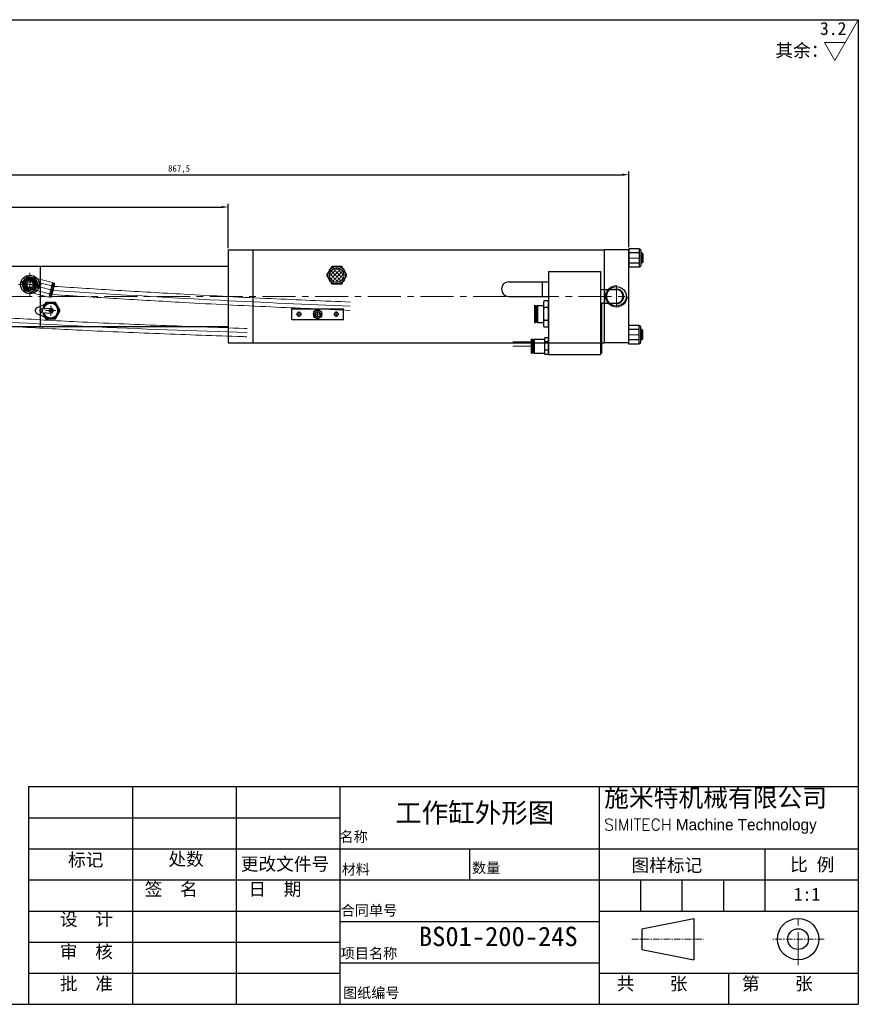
# Model space of a CAD drawing. Header units: millimetres. Extents: x 5048 to 6448, y 2799 to 3749.
# Tile 2 of 2: x 5640 to 6448, y 2799 to 3749. Entities that reach past the tile are written whole.
import ezdxf

# ---------------------------------------------------------------- set-up
doc = ezdxf.new("R2010")
doc.units = ezdxf.units.MM
doc.header["$MEASUREMENT"] = 0
doc.linetypes.add('CENTER', pattern=[50.8, 31.75, -6.35, 6.35, -6.35])
doc.layers.get('Defpoints').update_dxf_attribs({"lineweight": 25})
for name, color, linetype, lineweight in [('图层1', 7, 'Continuous', 25), ('图层2', 3, 'CENTER', 13), ('图层3', 2, 'Continuous', 13), ('图层4', 1, 'Continuous', 30), ('图层7', 4, 'Continuous', 13)]:
    doc.layers.add(name, color=color, linetype=linetype, lineweight=lineweight)
doc.dimstyles.new('ISO-25', dxfattribs={"dimscale": 2, "dimtxt": 2.5, "dimasz": 2.5, "dimexe": 1.25, "dimexo": 0.625, "dimtad": 1, "dimtxsty": 'Standard', "dimcen": 2.5, "dimadec": 0, "dimazin": 0, "dimtfac": 1, "dimtmove": 0, "dimatfit": 3, "dimfxl": 1, "dimarcsym": 0})

# ---------------------------------------------------------------- blocks, each defined once
blk = doc.blocks.new('*D4463')
at = {"layer": 'Defpoints', "color": 0}
for p in [(5840.7, 3567.95), (5840.7, 3526.78), (5359.7, 3514.78)]:
    blk.add_point(p, dxfattribs=at)
at = {"layer": '图层3', "color": 0, "lineweight": -2}
for p, q in [((5359.7, 3516.34), (5359.7, 3571.08)), ((5365.95, 3567.95), (5834.45, 3567.95)), ((5840.7, 3528.34), (5840.7, 3571.08))]:
    blk.add_line(p, q, dxfattribs=at)
at = {"layer": '图层3', "color": 0}
for points in [[(5365.95, 3569), (5365.95, 3566.91), (5359.7, 3567.95)], [(5834.45, 3566.91), (5834.45, 3569), (5840.7, 3567.95)]]:
    blk.add_solid(points, dxfattribs=at)
at = {"layer": '图层3', "color": 0, "insert": (5600.2, 3572.64), "char_height": 6.25, "attachment_point": 5}
blk.add_mtext('481', dxfattribs=at)
blk = doc.blocks.new('*D4464')
at = {"layer": 'Defpoints', "color": 0}
for p in [(6227.2, 3599.16), (6227.2, 3527.78), (5359.7, 3514.78)]:
    blk.add_point(p, dxfattribs=at)
at = {"layer": '图层3', "color": 0, "lineweight": -2}
for p, q in [((5359.7, 3516.34), (5359.7, 3602.28)), ((6227.2, 3529.34), (6227.2, 3602.28)), ((5365.95, 3599.16), (6220.95, 3599.16))]:
    blk.add_line(p, q, dxfattribs=at)
at = {"layer": '图层3', "color": 0}
for points in [[(5365.95, 3600.2), (5365.95, 3598.12), (5359.7, 3599.16)], [(6220.95, 3598.12), (6220.95, 3600.2), (6227.2, 3599.16)]]:
    blk.add_solid(points, dxfattribs=at)
at = {"layer": '图层3', "color": 0, "insert": (5793.45, 3604.37), "char_height": 6.25, "attachment_point": 5}
blk.add_mtext('867,5', dxfattribs=at)

msp = doc.modelspace()

# ---------------------------------------------------------------- hatches: boundary and pattern name
at = {"layer": '图层7'}
h = msp.add_hatch(dxfattribs=at)
h.set_pattern_fill('ANGLE', color=256, scale=0.4, angle=45, style=0)
h.set_pattern_definition([(45, (5896.351, 4142.7264), (-1.975656, 1.975656), [2.032, -0.762]), (135, (5896.351, 4142.7264), (-1.975656, -1.975656), [2.032, -0.762])])
h.paths.add_polyline_path([(5938.608, 3502.215, 1), (5952.458, 3502.215, 1)])

# ---------------------------------------------------------------- linework, layer by layer
at = {"layer": '图层1'}
for p, q in [((5840.701, 3526.777), (5840.701, 3436.777)), ((5840.701, 3526.777), (5864.701, 3526.777)), ((5864.701, 3526.777), (6203.201, 3526.777)), ((5864.701, 3526.777), (5864.701, 3436.777)), ((6203.201, 3526.777), (6203.201, 3436.777)), ((6227.201, 3526.777), (6203.201, 3526.777)), ((6227.201, 3527.777), (6227.201, 3509.777)), ((6237.201, 3527.777), (6227.201, 3527.777)), ((6227.201, 3436.777), (6227.201, 3526.777)), ((6237.201, 3527.777), (6237.201, 3509.777)), ((6237.201, 3527.777), (6237.201, 3527.777)), ((6237.701, 3527.277), (6237.701, 3527.277)), ((6238.701, 3526.277), (6238.701, 3511.277)), ((6237.201, 3523.777), (6227.201, 3523.777)), ((6239.701, 3523.777), (6238.701, 3523.777)), ((6240.701, 3522.777), (6238.701, 3522.777)), ((6239.701, 3523.777), (6240.701, 3522.777)), ((6239.701, 3523.777), (6239.701, 3513.777)), ((6240.701, 3522.777), (6240.701, 3514.777)), ((5618.701, 3510.777), (5840.701, 3510.777)), ((5659.701, 3452.777), (5659.701, 3510.777)), ((5940.625, 3510.715), (5935.718, 3502.215)), ((5950.44, 3510.715), (5940.625, 3510.715)), ((5955.348, 3502.215), (5950.44, 3510.715)), ((6149.701, 3505.777), (6199.701, 3505.777)), ((6149.701, 3505.777), (6149.701, 3425.777)), ((6199.701, 3505.777), (6199.701, 3425.777)), ((6237.201, 3513.777), (6227.201, 3513.777)), ((6237.201, 3509.777), (6227.201, 3509.777)), ((6237.201, 3509.777), (6237.201, 3509.777)), ((6237.701, 3510.277), (6237.701, 3510.277)), ((6240.701, 3514.777), (6238.701, 3514.777)), ((6239.701, 3513.777), (6238.701, 3513.777)), ((6240.701, 3514.777), (6239.701, 3513.777)), ((5935.718, 3502.215), (5940.625, 3493.715)), ((5950.44, 3493.715), (5955.348, 3502.215)), ((5940.625, 3493.715), (5950.44, 3493.715)), ((6111.392, 3495.777), (6149.701, 3495.777)), ((6143.701, 3495.777), (6143.701, 3481.777)), ((6199.701, 3488.277), (6203.701, 3488.777)), ((6203.701, 3488.777), (6203.701, 3474.777)), ((6203.701, 3488.277), (6215.201, 3488.277)), ((6111.392, 3481.777), (6149.701, 3481.777)), ((6149.201, 3477.479), (6145.201, 3477.479)), ((5656.451, 3470.711), (5666.368, 3475.256)), ((5660.561, 3469.778), (5669.507, 3470.476)), ((5665.082, 3475.984), (5664.049, 3474.193)), ((5674.32, 3475.984), (5665.082, 3475.984)), ((5678.939, 3467.984), (5674.32, 3475.984)), ((5674.32, 3459.984), (5678.939, 3467.984)), ((5902.086, 3469.572), (5952.086, 3469.572)), ((5902.086, 3459.572), (5902.086, 3469.572)), ((5952.086, 3459.572), (5952.086, 3469.572)), ((6136.501, 3472.927), (6136.201, 3472.627)), ((6136.201, 3472.627), (6136.201, 3456.927)), ((6136.501, 3472.927), (6136.501, 3456.627)), ((6136.501, 3472.927), (6137.401, 3472.927)), ((6137.401, 3472.927), (6137.401, 3456.627)), ((6137.401, 3472.927), (6137.701, 3472.627)), ((6137.701, 3472.627), (6137.701, 3456.927)), ((6137.701, 3471.777), (6138.701, 3471.777)), ((6139.001, 3472.927), (6138.701, 3472.627)), ((6138.701, 3472.627), (6138.701, 3456.927)), ((6139.001, 3472.927), (6139.001, 3456.627)), ((6139.001, 3472.927), (6144.701, 3472.927)), ((6144.701, 3474.304), (6144.701, 3455.25)), ((6149.201, 3471.128), (6145.201, 3471.128)), ((6149.701, 3474.304), (6149.701, 3455.25)), ((6199.701, 3475.277), (6203.701, 3474.777)), ((6201.201, 3426.777), (6201.201, 3475.09)), ((6203.701, 3475.277), (6215.201, 3475.277)), ((5656.451, 3465.256), (5666.368, 3460.711)), ((5660.561, 3466.189), (5669.507, 3465.491)), ((5664.049, 3461.774), (5665.082, 3459.984)), ((5665.082, 3459.984), (5674.32, 3459.984)), ((5902.086, 3459.572), (5952.086, 3459.572)), ((6149.201, 3458.426), (6145.201, 3458.426)), ((5618.701, 3452.777), (5840.701, 3452.777)), ((6136.501, 3456.627), (6136.201, 3456.927)), ((6136.501, 3456.627), (6137.401, 3456.627)), ((6137.701, 3456.927), (6137.401, 3456.627)), ((6137.701, 3457.777), (6138.701, 3457.777)), ((6138.701, 3456.927), (6139.001, 3456.627)), ((6139.001, 3456.627), (6144.701, 3456.627)), ((6149.201, 3452.075), (6145.201, 3452.075)), ((6227.201, 3435.777), (6227.201, 3453.777)), ((6237.201, 3453.777), (6227.201, 3453.777)), ((6237.201, 3449.777), (6227.201, 3449.777)), ((6237.201, 3435.777), (6237.201, 3453.777)), ((6237.201, 3453.777), (6237.201, 3453.777)), ((6237.701, 3453.277), (6237.701, 3453.277)), ((6238.701, 3437.277), (6238.701, 3452.277)), ((6239.701, 3449.777), (6238.701, 3449.777)), ((6240.701, 3448.777), (6238.701, 3448.777)), ((6240.701, 3448.777), (6239.701, 3449.777)), ((6239.701, 3439.777), (6239.701, 3449.777)), ((6240.701, 3440.777), (6240.701, 3448.777)), ((6133.365, 3440.577), (6132.965, 3440.177)), ((6132.965, 3440.177), (6132.965, 3427.377)), ((6133.365, 3440.577), (6133.365, 3426.977)), ((6133.365, 3440.577), (6134.065, 3440.577)), ((6134.065, 3440.577), (6134.465, 3440.177)), ((6134.065, 3440.577), (6134.065, 3426.977)), ((6134.465, 3440.177), (6134.465, 3427.377)), ((6134.465, 3439.277), (6135.465, 3439.277)), ((6135.865, 3440.577), (6135.465, 3440.177)), ((6135.465, 3440.177), (6135.465, 3427.377)), ((6135.865, 3440.577), (6145.764, 3440.577)), ((6135.865, 3440.577), (6135.865, 3426.977)), ((6145.701, 3439.859), (6145.701, 3427.696)), ((6149.201, 3441.86), (6146.201, 3441.86)), ((6237.201, 3439.777), (6227.201, 3439.777)), ((6240.701, 3440.777), (6238.701, 3440.777)), ((6239.701, 3439.777), (6238.701, 3439.777)), ((6239.701, 3439.777), (6240.701, 3440.777)), ((5840.701, 3436.777), (5864.701, 3436.777)), ((5864.701, 3436.777), (6203.201, 3436.777)), ((6149.201, 3437.819), (6146.201, 3437.819)), ((6149.201, 3429.736), (6146.201, 3429.736)), ((6227.201, 3436.777), (6203.201, 3436.777)), ((6237.201, 3435.777), (6227.201, 3435.777)), ((6237.201, 3435.777), (6237.201, 3435.777)), ((6237.701, 3436.277), (6237.701, 3436.277)), ((6133.365, 3426.977), (6132.965, 3427.377)), ((6133.365, 3426.977), (6134.065, 3426.977)), ((6134.465, 3427.377), (6134.065, 3426.977)), ((6134.465, 3428.277), (6135.465, 3428.277)), ((6135.865, 3426.977), (6135.465, 3427.377)), ((6135.865, 3426.977), (6145.764, 3426.977)), ((6149.201, 3425.694), (6146.201, 3425.694)), ((6149.701, 3425.777), (6199.701, 3425.777)), ((5748.401, 3008.707), (5748.401, 2798.707)), ((5848.401, 3008.707), (5848.401, 2798.707)), ((5948.401, 3008.707), (5948.401, 2798.707)), ((6198.401, 3008.707), (6198.401, 2798.707)), ((5648.401, 2978.707), (5948.401, 2978.707)), ((5648.401, 2948.707), (6448.401, 2948.707)), ((6073.401, 2948.707), (6073.401, 2918.707)), ((6358.401, 2948.707), (6358.401, 2888.707)), ((5648.401, 2918.707), (6448.401, 2918.707)), ((6238.401, 2918.707), (6238.401, 2888.707)), ((6278.401, 2918.707), (6278.401, 2888.707)), ((6318.401, 2918.707), (6318.401, 2888.707)), ((5648.401, 2888.707), (5948.401, 2888.707)), ((6198.401, 2888.707), (6448.401, 2888.707)), ((5948.401, 2878.707), (6198.401, 2878.707)), ((6239.748, 2871.588), (6289.748, 2881.588)), ((6289.748, 2881.588), (6289.748, 2841.588)), ((6239.748, 2871.588), (6239.748, 2851.588)), ((5648.401, 2858.707), (5948.401, 2858.707)), ((6239.748, 2851.588), (6289.748, 2841.588)), ((5948.401, 2838.707), (6198.401, 2838.707)), ((5648.401, 2828.707), (5948.401, 2828.707)), ((6198.401, 2828.707), (6448.401, 2828.707)), ((6323.401, 2828.707), (6323.401, 2798.707))]:
    msp.add_line(p, q, dxfattribs=at)
msp.add_lwpolyline([(5931.086, 3466.882), (5927.086, 3469.191), (5923.086, 3466.882), (5923.086, 3462.263), (5927.086, 3459.953), (5931.086, 3462.263)], close=True, dxfattribs=at)
for centre, radius in [((5945.533, 3502.215), 8.5), ((5945.533, 3502.215), 6.925), ((5649.701, 3493.183), 9), ((5649.701, 3493.183), 5.8), ((6215.201, 3481.777), 9.4), ((5660.701, 3467.984), 1), ((5669.701, 3467.984), 1.5), ((5927.086, 3464.572), 4), ((5909.086, 3464.572), 2), ((5927.086, 3464.572), 2.5), ((5945.086, 3464.572), 2), ((6390.377, 2861.588), 20), ((6390.377, 2861.588), 10)]:
    msp.add_circle(centre, radius, dxfattribs=at)
for centre, radius, start, end in [((6237.701, 3527.777), 0.5, 180, 270), ((6237.701, 3526.277), 1, 0, 90), ((6237.701, 3509.777), 0.5, 90, 180), ((6237.701, 3511.277), 1, 270, 0), ((6111.392, 3488.777), 7, 90, 270), ((6215.201, 3481.777), 7, 248.213211, 111.786789), ((6215.201, 3481.777), 6.5, 270, 90), ((6155.034, 3474.303), 10.333, 162.103449, 197.896551), ((6139.368, 3474.303), 10.333, 342.103449, 17.896551), ((5657.701, 3467.984), 3, 114.624318, 245.375682), ((5660.701, 3467.984), 1.8, 94.460844, 265.539156), ((5669.701, 3467.984), 8, 193.749113, 166.250887), ((5669.701, 3467.984), 7, 196.463989, 163.536011), ((5669.701, 3467.984), 2.5, 265.539156, 94.460844), ((6185.284, 3464.777), 40.583, 170.996825, 189.003175), ((6109.118, 3464.777), 40.583, 350.996825, 9.003175), ((6155.034, 3455.251), 10.333, 162.103449, 197.896551), ((6139.368, 3455.251), 10.333, 342.103449, 17.896551), ((6237.701, 3453.777), 0.5, 180, 270), ((6237.701, 3452.277), 1, 0, 90), ((6150.034, 3439.839), 4.333, 152.201937, 207.798063), ((6145.368, 3439.839), 4.333, 332.201937, 27.798063), ((6162.284, 3433.777), 16.583, 165.894646, 194.105354), ((6150.034, 3427.715), 4.333, 152.201937, 207.798063), ((6133.118, 3433.777), 16.583, 345.894646, 14.105354), ((6145.368, 3427.715), 4.333, 332.201937, 27.798063), ((6237.701, 3435.777), 0.5, 90, 180), ((6237.701, 3437.277), 1, 270, 0)]:
    msp.add_arc(centre, radius, start, end, dxfattribs=at)
at = {"layer": '图层2', "ltscale": 0.3}
for p, q in [((6227.201, 3518.777), (6240.701, 3518.777)), ((5649.701, 3504.331), (5649.701, 3482.036)), ((5638.554, 3493.183), (5660.849, 3493.183)), ((6227.201, 3444.777), (6240.701, 3444.777))]:
    msp.add_line(p, q, dxfattribs=at)
at = {"layer": '图层2'}
for p, q in [((6215.201, 3471.377), (6215.201, 3492.177)), ((6215.201, 3471.377), (6215.201, 3492.177)), ((5315.087, 3481.777), (6227.201, 3481.777)), ((5664.701, 3467.984), (5674.701, 3467.984)), ((5669.701, 3462.984), (5669.701, 3472.984)), ((5906.586, 3464.572), (5911.586, 3464.572)), ((5909.086, 3462.072), (5909.086, 3467.072)), ((5924.586, 3464.572), (5929.586, 3464.572)), ((5927.086, 3462.072), (5927.086, 3467.072)), ((5942.586, 3464.572), (5947.586, 3464.572)), ((5945.086, 3462.072), (5945.086, 3467.072)), ((6390.377, 2836.588), (6390.377, 2886.588))]:
    msp.add_line(p, q, dxfattribs=at)
at = {"layer": '图层2', "ltscale": 0.2}
for p, q in [((6230.122, 2861.588), (6299.266, 2861.588)), ((6415.377, 2861.588), (6365.377, 2861.588))]:
    msp.add_line(p, q, dxfattribs=at)
at = {"layer": '图层3'}
for p, q in [((6425.803, 3709.322), (6447.752, 3747.34)), ((6415.699, 3726.822), (6435.906, 3726.822)), ((6425.803, 3709.322), (6415.699, 3726.822))]:
    msp.add_line(p, q, dxfattribs=at)
at = {"layer": '图层4'}
for p, q in [((5048.401, 3748.707), (6448.401, 3748.707)), ((6448.401, 3748.707), (6448.401, 2798.707)), ((5648.401, 3008.707), (6448.401, 3008.707)), ((5648.401, 3008.707), (5648.401, 2798.707)), ((5048.401, 2798.707), (6448.401, 2798.707)), ((5498.401, 2798.707), (6448.401, 2798.707))]:
    msp.add_line(p, q, dxfattribs=at)
at = {"layer": '图层7'}
for p, q in [((5643.375, 3496.724), (5641.869, 3495.183)), ((5646.012, 3499.425), (5643.375, 3496.724)), ((5647.517, 3500.966), (5646.012, 3499.425)), ((5649.604, 3500.433), (5647.517, 3500.966)), ((5647.807, 3485.765), (5651.595, 3500.602)), ((5647.907, 3486.159), (5651.495, 3500.208)), ((5655.349, 3498.966), (5649.604, 3500.433)), ((5655.288, 3494.853), (5650.443, 3496.09)), ((5671.438, 3495.116), (5651.495, 3500.208)), ((5657.533, 3491.184), (5655.349, 3498.966)), ((5641.869, 3495.183), (5642.451, 3493.109)), ((5642.283, 3495.078), (5672.38, 3487.393)), ((5642.451, 3493.109), (5643.471, 3489.475)), ((5643.471, 3489.475), (5644.053, 3487.401)), ((5644.053, 3487.401), (5646.141, 3486.868)), ((5646.141, 3486.868), (5651.885, 3485.401)), ((5648.959, 3490.277), (5653.803, 3489.04)), ((5651.885, 3485.401), (5657.533, 3491.184)), ((5653.556, 3488.071), (5655.535, 3495.822)), ((5653.556, 3488.071), (5670.996, 3483.617)), ((5672.976, 3491.369), (5655.535, 3495.822)), ((5656.225, 3490.021), (5659.177, 3489.267)), ((5656.367, 3489.985), (5657.084, 3492.795)), ((5659.894, 3492.077), (5656.943, 3492.831)), ((5659.177, 3489.267), (5659.894, 3492.077)), ((5667.851, 3481.066), (5671.438, 3495.116)), ((5668.729, 3480.842), (5672.316, 3494.891)), ((5669.821, 3480.563), (5673.408, 3494.613)), ((5670.731, 3482.576), (5673.242, 3492.41)), ((5671.778, 3492.784), (5670.9, 3493.008)), ((5673.408, 3494.613), (5672.316, 3494.891)), ((5673.242, 3492.41), (5673.408, 3494.613)), ((6199.763, 3487.781), (6203.701, 3488.273)), ((5647.907, 3486.159), (5667.851, 3481.066)), ((5668.389, 3483.174), (5669.267, 3482.95)), ((5668.729, 3480.842), (5669.821, 3480.563)), ((5669.821, 3480.563), (5670.731, 3482.576)), ((6199.701, 3475.781), (6203.701, 3475.281)), ((6132.965, 3437.777), (6115.423, 3437.777)), ((6132.965, 3433.777), (6115.423, 3433.777))]:
    msp.add_line(p, q, dxfattribs=at)
for points in [[(5650.443, 3496.09), (5650.486, 3496.079), (5650.569, 3496.055), (5650.653, 3496.028), (5650.694, 3496.014), (5650.735, 3496), (5650.816, 3495.968), (5650.897, 3495.935), (5650.976, 3495.899), (5651.055, 3495.861), (5651.132, 3495.82), (5651.17, 3495.799), (5651.208, 3495.777), (5651.283, 3495.732), (5651.357, 3495.685), (5651.429, 3495.636), (5651.499, 3495.585), (5651.568, 3495.531), (5651.602, 3495.504), (5651.636, 3495.476), (5651.702, 3495.419), (5651.766, 3495.36), (5651.797, 3495.33), (5651.828, 3495.299), (5651.889, 3495.236), (5651.948, 3495.172), (5651.976, 3495.139), (5652.005, 3495.105), (5652.059, 3495.038), (5652.112, 3494.968), (5652.163, 3494.897), (5652.212, 3494.825), (5652.259, 3494.751), (5652.281, 3494.714), (5652.303, 3494.676), (5652.346, 3494.6), (5652.386, 3494.522), (5652.424, 3494.444), (5652.459, 3494.364), (5652.492, 3494.283), (5652.508, 3494.243), (5652.523, 3494.202), (5652.551, 3494.119), (5652.577, 3494.036), (5652.601, 3493.952), (5652.622, 3493.867), (5652.641, 3493.782), (5652.649, 3493.739), (5652.657, 3493.696), (5652.671, 3493.61), (5652.682, 3493.523), (5652.69, 3493.437), (5652.697, 3493.35), (5652.7, 3493.262), (5652.701, 3493.219), (5652.701, 3493.175), (5652.7, 3493.088), (5652.696, 3493.001), (5652.689, 3492.914), (5652.68, 3492.827), (5652.668, 3492.74), (5652.661, 3492.697), (5652.654, 3492.654), (5652.637, 3492.569), (5652.618, 3492.484), (5652.608, 3492.441), (5652.597, 3492.399), (5652.573, 3492.315), (5652.546, 3492.232), (5652.532, 3492.191), (5652.517, 3492.15), (5652.486, 3492.068), (5652.452, 3491.988), (5652.417, 3491.908), (5652.378, 3491.83), (5652.338, 3491.752), (5652.317, 3491.714), (5652.295, 3491.676), (5652.25, 3491.601), (5652.203, 3491.528), (5652.154, 3491.456), (5652.103, 3491.385), (5652.049, 3491.316), (5652.022, 3491.282), (5651.994, 3491.249), (5651.937, 3491.183), (5651.878, 3491.119), (5651.817, 3491.056), (5651.754, 3490.996), (5651.689, 3490.937), (5651.656, 3490.908), (5651.623, 3490.88), (5651.555, 3490.825), (5651.486, 3490.772), (5651.415, 3490.721), (5651.343, 3490.672), (5651.269, 3490.626), (5651.232, 3490.603), (5651.194, 3490.581), (5651.118, 3490.539), (5651.04, 3490.499), (5650.962, 3490.461), (5650.882, 3490.425), (5650.801, 3490.392), (5650.76, 3490.377), (5650.719, 3490.361), (5650.637, 3490.333), (5650.554, 3490.307), (5650.512, 3490.295), (5650.47, 3490.283), (5650.385, 3490.262), (5650.3, 3490.244), (5650.257, 3490.235), (5650.214, 3490.228), (5650.128, 3490.214), (5650.041, 3490.203), (5649.954, 3490.194), (5649.867, 3490.188), (5649.78, 3490.184), (5649.737, 3490.184), (5649.693, 3490.183), (5649.606, 3490.185), (5649.518, 3490.189), (5649.431, 3490.196), (5649.345, 3490.205), (5649.258, 3490.216), (5649.215, 3490.223), (5649.172, 3490.23), (5649.086, 3490.247), (5649.001, 3490.266), (5648.959, 3490.277)], [(5651.495, 3500.208), (5651.761, 3500.135), (5652.283, 3499.958), (5652.79, 3499.742), (5653.038, 3499.62), (5653.28, 3499.488), (5653.749, 3499.198), (5654.194, 3498.873), (5654.614, 3498.515), (5655.005, 3498.126), (5655.365, 3497.709), (5655.533, 3497.49), (5655.693, 3497.265), (5655.868, 3496.995), (5655.916, 3496.917), (5655.963, 3496.838), (5655.986, 3496.798), (5656.009, 3496.758), (5656.053, 3496.678), (5656.097, 3496.597), (5656.14, 3496.516), (5656.182, 3496.434), (5656.222, 3496.351), (5656.242, 3496.31), (5656.262, 3496.268), (5656.301, 3496.185), (5656.338, 3496.101), (5656.375, 3496.017), (5656.41, 3495.932), (5656.444, 3495.847), (5656.461, 3495.804), (5656.477, 3495.761), (5656.51, 3495.675), (5656.541, 3495.588), (5656.571, 3495.501), (5656.599, 3495.414), (5656.627, 3495.326), (5656.641, 3495.282), (5656.654, 3495.238), (5656.679, 3495.15), (5656.704, 3495.061), (5656.727, 3494.972), (5656.749, 3494.883), (5656.77, 3494.794), (5656.78, 3494.749), (5656.79, 3494.704), (5656.809, 3494.614), (5656.826, 3494.524), (5656.835, 3494.478), (5656.843, 3494.433), (5656.858, 3494.343), (5656.872, 3494.252), (5656.879, 3494.206), (5656.885, 3494.161), (5656.897, 3494.07), (5656.907, 3493.978), (5656.917, 3493.887), (5656.925, 3493.795), (5656.932, 3493.704), (5656.936, 3493.658), (5656.938, 3493.612), (5656.943, 3493.52), (5656.947, 3493.428), (5656.95, 3493.336), (5656.951, 3493.244), (5656.951, 3493.152), (5656.951, 3493.106), (5656.95, 3493.061), (5656.948, 3492.969), (5656.945, 3492.877), (5656.943, 3492.831)], [(5656.225, 3490.021), (5656.205, 3489.98), (5656.164, 3489.897), (5656.122, 3489.816), (5656.1, 3489.775), (5656.078, 3489.735), (5656.034, 3489.654), (5655.989, 3489.574), (5655.943, 3489.495), (5655.895, 3489.416), (5655.847, 3489.338), (5655.823, 3489.299), (5655.798, 3489.26), (5655.748, 3489.183), (5655.696, 3489.107), (5655.644, 3489.031), (5655.591, 3488.956), (5655.537, 3488.882), (5655.51, 3488.845), (5655.482, 3488.808), (5655.426, 3488.735), (5655.369, 3488.663), (5655.34, 3488.627), (5655.311, 3488.591), (5655.253, 3488.52), (5655.193, 3488.45), (5655.163, 3488.416), (5655.133, 3488.381), (5655.071, 3488.313), (5655.009, 3488.245), (5654.946, 3488.178), (5654.882, 3488.112), (5654.817, 3488.047), (5654.785, 3488.014), (5654.752, 3487.982), (5654.686, 3487.919), (5654.618, 3487.856), (5654.55, 3487.794), (5654.482, 3487.733), (5654.412, 3487.673), (5654.377, 3487.643), (5654.342, 3487.613), (5654.271, 3487.555), (5654.199, 3487.498), (5654.127, 3487.441), (5654.054, 3487.385), (5653.98, 3487.331), (5653.943, 3487.304), (5653.905, 3487.277), (5653.83, 3487.224), (5653.754, 3487.172), (5653.678, 3487.121), (5653.6, 3487.071), (5653.523, 3487.022), (5653.483, 3486.998), (5653.444, 3486.974), (5653.365, 3486.927), (5653.285, 3486.881), (5653.002, 3486.729), (5652.754, 3486.608), (5652.502, 3486.496), (5651.986, 3486.303), (5651.456, 3486.149), (5650.917, 3486.036), (5650.37, 3485.964), (5649.819, 3485.934), (5649.543, 3485.935), (5649.268, 3485.946), (5648.719, 3486), (5648.176, 3486.096), (5647.907, 3486.159)]]:
    msp.add_lwpolyline(points, dxfattribs=at)
for radius in [4.989, 4.758, 4.158]:
    msp.add_circle((5649.701, 3493.183), radius, dxfattribs=at)
for centre, radius, start, end in [((5649.701, 3493.183), 7.25, 75.676019, 255.676019), ((5649.701, 3493.183), 6.5, 345.676019, 255.676019), ((5649.701, 3493.183), 4.283, 60.676019, 0.676019), ((5649.701, 3493.183), 3, 75.676019, 255.676019), ((5649.701, 3493.183), 7.25, 334.13906, 357.212978), ((6215.201, 3481.777), 10.4, 90, 0), ((5927.086, 3464.572), 2.1, 0, 270)]:
    msp.add_arc(centre, radius, start, end, dxfattribs=at)
for points in [[(5672.38, 3487.393), (5833.037, 3477.964), (5958.561, 3472.277)], [(5405.101, 3472.777), (5704.763, 3452.777), (5858.987, 3446.777)]]:
    msp.add_spline(points, degree=3, dxfattribs=at)
for points, knots in [([(5672.629, 3491.385), (5693.151, 3490.103), (5713.671, 3488.822), (5755.56, 3486.275), (5776.929, 3485.013), (5812.302, 3483.048), (5826.305, 3482.304), (5854.316, 3480.897), (5868.325, 3480.233), (5907.794, 3478.432), (5933.26, 3477.353), (5958.73, 3476.274)], [0, 0, 0, 0, 61.6849166, 61.6849166, 125.9228565, 125.9228565, 168.0159107, 168.0159107, 210.108965, 210.108965, 286.5864665, 286.5864665, 286.5864665, 286.5864665]), ([(5672.13, 3483.4), (5692.644, 3482.119), (5713.16, 3480.838), (5755.069, 3478.29), (5776.462, 3477.027), (5811.865, 3475.06), (5825.871, 3474.315), (5853.888, 3472.909), (5867.897, 3472.244), (5907.403, 3470.441), (5932.9, 3469.361), (5958.392, 3468.281)], [0, 0, 0, 0, 61.6586726, 61.6586726, 125.9292952, 125.9292952, 167.9863282, 167.9863282, 210.0433613, 210.0433613, 286.5864665, 286.5864665, 286.5864665, 286.5864665]), ([(5404.798, 3468.789), (5429.895, 3466.882), (5454.994, 3464.976), (5530.304, 3459.388), (5580.529, 3455.836), (5652.173, 3451.52), (5673.56, 3450.327), (5721.556, 3447.923), (5748.165, 3446.793), (5801.382, 3444.75), (5827.991, 3443.835), (5856.013, 3442.876), (5857.432, 3442.828), (5858.85, 3442.779)], [0, 0, 0, 0, 75.4936343, 75.4936343, 226.4809029, 226.4809029, 290.7092095, 290.7092095, 370.5604058, 370.5604058, 450.4116021, 450.4116021, 454.6691498, 454.6691498, 454.6691498, 454.6691498]), ([(5405.404, 3476.766), (5430.515, 3474.858), (5455.624, 3472.951), (5530.951, 3467.362), (5581.168, 3463.811), (5652.773, 3459.499), (5674.145, 3458.307), (5722.265, 3455.898), (5749.02, 3454.764), (5802.556, 3452.713), (5829.334, 3451.793), (5857.12, 3450.843), (5858.122, 3450.809), (5859.124, 3450.775)], [0, 0, 0, 0, 75.5377596, 75.5377596, 226.6132789, 226.6132789, 290.8753391, 290.8753391, 371.268573, 371.268573, 451.6618069, 451.6618069, 454.6691498, 454.6691498, 454.6691498, 454.6691498])]:
    msp.add_open_spline(points, degree=3, knots=knots, dxfattribs=at)

# ---------------------------------------------------------------- texts
at = {"layer": '图层3'}
msp.add_text('3.2', height=12.5, dxfattribs=at).set_placement((6411.42, 3733.964))
at = {"layer": '图层3', "attachment_point": 1}
for s, insert, char_height, width in [('{\\f宋体|b0|i0|c134|p54;其余：}', (6368.492, 3725.284), 12.5, 1.243449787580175e-13), ('{\\fLiSu|b0|i0|c134|p49;施米特机械有限公司\\P\\Ftxt.shx|c0;\\H0.6286x;SIMITECH\\fLiSu|b0|i0|c134|p49; Machine Technology}', (6203.368, 3006.726), 17.5, 259.9168), ('{\\f宋体|b0|i0|c134|p54;BS01-200-24S}', (6024.756, 2873.588), 18.75, 136.63704)]:
    msp.add_mtext(s, dxfattribs=dict(at, insert=insert, char_height=char_height, width=width))
for s, insert, char_height in [('{\\f隶书|b0|i0|c134|p49;\\C2;工作缸外形图}', (6001.802, 2992.869), 18.75), ('{\\f宋体|b0|i0|c134|p54;名称}', (5948.131, 2965.409), 10), ('{\\f宋体|b0|i0|c134|p54;标记}', (5686.379, 2944.371), 12.5), ('{\\f宋体|b0|i0|c134|p54;处数}', (5783.134, 2945.017), 12.5), ('{\\f宋体|b0|i0|c134|p54;更改文件号}', (5852.981, 2940.347), 12.5), ('{\\fSimSun|b0|i0|c134|p54;数量}', (6075.946, 2935.356), 10), ('{\\f宋体|b0|i0|c134|p54;图样标记}', (6229.7, 2939.157), 12.5), ('{\\f宋体|b0|i0|c134|p54;比 例}', (6382.673, 2939.731), 12.5), ('{\\f宋体|b0|i0|c134|p54;材料}', (5950.242, 2933.95), 10), ('{\\f宋体|b0|i0|c134|p54;签  名}', (5760.308, 2916.019), 12.5), ('{\\f宋体|b0|i0|c134|p54;日  期}', (5860.308, 2916.158), 12.5), ('{\\f宋体|b0|i0|c134|p54;1:1}', (6386.175, 2911.127), 12.5), ('{\\f宋体|b0|i0|c134|p54;设  计}', (5678.555, 2887.071), 12.5), ('{\\fSimSun|b0|i0|c134|p54;合同单号}', (5949.331, 2894.333), 10), ('{\\f宋体|b0|i0|c134|p54;审  核}', (5678.555, 2855.749), 12.5), ('{\\fSimSun|b0|i0|c134|p54;项目名称}', (5949.331, 2852.947), 10), ('{\\fSimSun|b0|i0|c134|p54;批  准}', (5678.555, 2824.893), 12.5), ('{\\f宋体|b0|i0|c134|p54;共    张}', (6215.528, 2824.902), 12.5), ('{\\f宋体|b0|i0|c134|p54;第    张}', (6336.219, 2824.902), 12.5), ('{\\fSimSun|b0|i0|c134|p54;图纸编号}', (5951.539, 2814.783), 10)]:
    msp.add_mtext(s, dxfattribs=dict(at, insert=insert, char_height=char_height))

# ---------------------------------------------------------------- dimensions: what is measured, and where the dimension line sits
at = {"layer": '图层3'}
for base, p2, picture, middle in [((6227.201, 3599.159), (6227.201, 3527.777), '*D4464', (5793.451, 3604.367)), ((5840.701, 3567.953), (5840.701, 3526.777), '*D4463', (5600.201, 3572.641))]:
    dim = msp.add_linear_dim(base=base, p1=(5359.701, 3514.777), p2=p2, dimstyle='ISO-25', override={"dimscale": 2.5}, dxfattribs=at)
    dim.commit()
    dim.dimension.update_dxf_attribs({"geometry": picture, "text_midpoint": middle})

doc.saveas('drawing.dxf')
